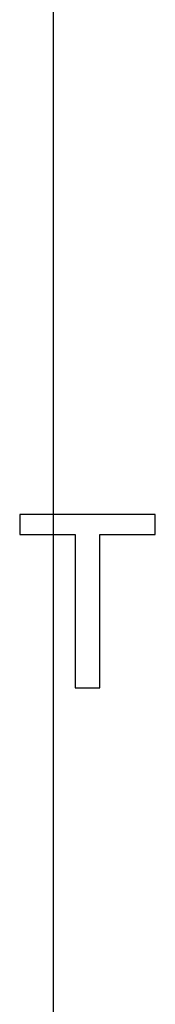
# Model space of a CAD drawing. Header units: millimetres. Extents: x 0 to 297, y 0 to 210.
# Tile 44 of 172: x 99.52 to 99.715, y 130.174 to 131.596. Entities that reach past the tile are written whole.
import ezdxf

# ---------------------------------------------------------------- set-up
doc = ezdxf.new("R2010")
doc.units = ezdxf.units.MM
doc.header["$LTSCALE"] = 16.335
doc.linetypes.add('CENTER', pattern=[0.6, 0.375, -0.075, 0.075, -0.075])
doc.layers.get('0').update_dxf_attribs({"linetype": 'CONTINUOUS'})
doc.layers.add('SOT-23_DXF_CONTINUOUS_LINE', color=7, linetype='CONTINUOUS')

msp = doc.modelspace()

# ---------------------------------------------------------------- linework, layer by layer
at = {"color": 1, "linetype": 'CENTER'}
msp.add_line((99.5684, 152.3074), (99.5684, 71.25), dxfattribs=at)
at = {"layer": 'SOT-23_DXF_CONTINUOUS_LINE', "color": 7, "linetype": 'Continuous'}
for p, q in [((99.52, 130.8809), (99.52, 130.8521)), ((99.7155, 130.8809), (99.52, 130.8809)), ((99.7155, 130.8521), (99.7155, 130.8809)), ((99.52, 130.8521), (99.6001, 130.8521)), ((99.6001, 130.8521), (99.6001, 130.6309)), ((99.6353, 130.6309), (99.6353, 130.8521)), ((99.6353, 130.8521), (99.7155, 130.8521)), ((99.6001, 130.6309), (99.6353, 130.6309))]:
    msp.add_line(p, q, dxfattribs=at)

doc.saveas('drawing.dxf')
